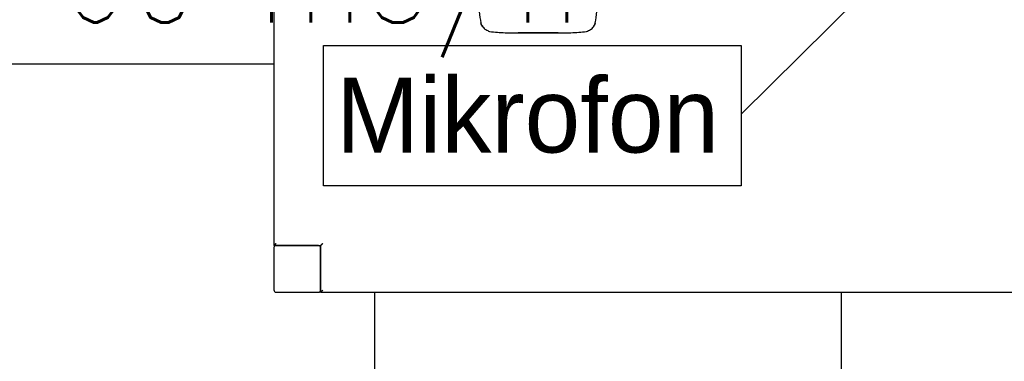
# Model space of a CAD drawing. Header units: centimetres. Extents: x -1062 to 5388, y 1642 to 2943.
# Tile 38 of 90: x -324 to -229, y 2451 to 2484. Entities that reach past the tile are written whole.
import ezdxf
from ezdxf.enums import TextEntityAlignment as Align

# ---------------------------------------------------------------- set-up
doc = ezdxf.new("R2010")
doc.units = ezdxf.units.CM
doc.layers.add('M-TEXT-n', color=5, linetype='Continuous', lineweight=9)
for name, color, linetype in [('M-XREF', 252, 'Continuous'), ('XREF$0$Meble', 8, 'Continuous'), ('XREF$0$Notatki tekstowe', 8, 'Continuous'), ('XREF$0$Notatki tekstowe-1', 8, 'Continuous'), ('XREF$0$Wyposażenie elektryczne', 8, 'Continuous')]:
    doc.layers.add(name, color=color, linetype=linetype)
doc.styles.add('RomanS', font='romans.shx')
doc.styles.add('XREF$0$Arial', font='txt', dxfattribs={"height": 7.2})

# ---------------------------------------------------------------- blocks, each defined once
blk = doc.blocks.new('XREF$0$Bimroom_Collection_Dining_Chair_2022 - Dining Chair-775751-Aranżacja_01')
at = {"layer": 'XREF$0$Meble'}
for p, q in [((-22.5, 9.507), (-22.5, -17)), ((22.5, -17), (22.5, 9.507)), ((-22.5, -17), (-18, -17)), ((-18.2, -17), (-22.3, -17)), ((-18, -17), (-18, -20.677)), ((18, -17), (22.5, -17)), ((18, -20.677), (18, -17)), ((22.3, -17), (18.2, -17)), ((-22.5, -17.2), (-22.5, -23.696)), ((-18, -23.696), (-18, -17.2)), ((18, -17.2), (18, -23.696)), ((22.5, -23.696), (22.5, -17.2)), ((22.5, -17.2), (22.5, -23.696)), ((18, -20.674), (-18, -20.674)), ((-18, -20.674), (-18, -20.677)), ((-18, -23.696), (-18, -20.677)), ((18, -20.677), (18, -20.674)), ((18, -20.677), (18, -23.696)), ((-22.5, -21.3), (-22.5, -23.696)), ((22.5, -23.696), (22.5, -21.3)), ((-22.5, -27.712), (-22.5, -23.696)), ((-22.3, -23.5), (-18.2, -23.5)), ((-18, -23.696), (-18, -27.712)), ((18, -27.712), (18, -23.696)), ((18.2, -23.5), (22.3, -23.5)), ((22.5, -23.696), (22.5, -27.712)), ((-18, -26.498), (-18, -24.42)), ((18, -24.42), (18, -26.498)), ((-18, -26.67), (18, -26.67)), ((-22.5, -27.712), (-22.5, -27.8)), ((-22.5, -27.712), (-22.5, -27.8)), ((-18.2, -27.908), (-22.3, -27.908)), ((-18.2, -28), (-22.3, -28)), ((-18, -27.8), (-18, -27.712)), ((18, -27.712), (18, -27.8)), ((18, -27.712), (18, -27.8)), ((22.3, -27.908), (18.2, -27.908)), ((22.3, -28), (18.2, -28)), ((22.5, -27.8), (22.5, -27.712))]:
    blk.add_line(p, q, dxfattribs=at)
for centre, start, end in [((-22.3, -17.2), 115.71429, 180), ((-22.3, -17.2), 115.71429, 180), ((-22.3, -17.2), 90, 102.85714), ((-18.2, -17.2), 77.14286, 90), ((-18.2, -17.2), 77.14286, 90), ((-18.2, -17.2), 0, 64.28571), ((-18.2, -17.2), 360, 64.28571), ((18.2, -17.2), 115.71429, 180), ((18.2, -17.2), 115.71429, 180), ((18.2, -17.2), 90, 102.85714), ((18.2, -17.2), 90, 102.85714), ((22.3, -17.2), 77.14286, 90), ((22.3, -17.2), 0, 64.28571), ((22.3, -17.2), 0, 64.28571), ((-22.3, -21.3), 192.85714, 218.57143), ((-22.3, -21.3), 192.85714, 218.57143), ((-18.2, -21.3), 321.42857, 0), ((-18.2, -21.3), 321.42857, 347.14286), ((18.2, -21.3), 192.85714, 218.57143), ((18.2, -21.3), 192.85714, 218.57143), ((22.3, -21.3), 321.42857, 0), ((22.3, -21.3), 321.42857, 0), ((-22.3, -27.8), 180, 270), ((-18.2, -27.8), 270, 0), ((18.2, -27.8), 180, 270), ((22.3, -27.8), 270, 0)]:
    blk.add_arc(centre, 0.2, start, end, dxfattribs=at)
for points, knots in [([(-22.3, -16.8), (-22.318, -16.817), (-22.344, -16.844), (-22.377, -16.877), (-22.396, -16.896), (-22.411, -16.911), (-22.425, -16.925), (-22.442, -16.942), (-22.459, -16.959), (-22.474, -16.974), (-22.485, -16.985), (-22.497, -16.997), (-22.5, -17), (-22.5, -17)], [0, 0, 0, 0, 0.166667, 0.25, 0.333333, 0.375, 0.416667, 0.5, 0.583333, 0.666667, 0.75, 0.833333, 1, 1, 1, 1]), ([(-17.8, -16.8), (-17.817, -16.818), (-17.844, -16.844), (-17.877, -16.877), (-17.896, -16.896), (-17.911, -16.911), (-17.925, -16.925), (-17.942, -16.942), (-17.959, -16.959), (-17.974, -16.974), (-17.985, -16.985), (-17.997, -16.997), (-18, -17), (-18, -17)], [0, 0, 0, 0, 0.166667, 0.25, 0.333333, 0.375, 0.416667, 0.5, 0.583333, 0.666667, 0.75, 0.833333, 1, 1, 1, 1]), ([(17.8, -16.8), (17.818, -16.817), (17.844, -16.844), (17.877, -16.877), (17.896, -16.896), (17.911, -16.911), (17.925, -16.925), (17.942, -16.942), (17.959, -16.959), (17.974, -16.974), (17.985, -16.985), (17.997, -16.997), (18, -17), (18, -17)], [0, 0, 0, 0, 0.166667, 0.25, 0.333333, 0.375, 0.416667, 0.5, 0.583333, 0.666667, 0.75, 0.833333, 1, 1, 1, 1]), ([(22.3, -16.8), (22.317, -16.818), (22.344, -16.844), (22.377, -16.877), (22.396, -16.896), (22.411, -16.911), (22.425, -16.925), (22.442, -16.942), (22.459, -16.959), (22.474, -16.974), (22.485, -16.985), (22.497, -16.997), (22.5, -17), (22.5, -17)], [0, 0, 0, 0, 0.166667, 0.25, 0.333333, 0.375, 0.416667, 0.5, 0.583333, 0.666667, 0.75, 0.833333, 1, 1, 1, 1]), ([(-22.5, -23.696), (-22.5, -23.673), (-22.492, -23.63), (-22.463, -23.577), (-22.425, -23.541), (-22.374, -23.51), (-22.33, -23.5), (-22.3, -23.5)], [-1, -1, -1, -1, -0.785714, -0.571429, -0.428571, -0.285714, 0, 0, 0, 0]), ([(-18.2, -23.5), (-18.177, -23.5), (-18.133, -23.507), (-18.08, -23.536), (-18.043, -23.572), (-18.01, -23.622), (-18, -23.666), (-18, -23.696)], [-1, -1, -1, -1, -0.785714, -0.571429, -0.428571, -0.285714, 0, 0, 0, 0]), ([(18, -23.696), (18, -23.673), (18.008, -23.63), (18.037, -23.577), (18.075, -23.541), (18.126, -23.51), (18.17, -23.5), (18.2, -23.5)], [-1, -1, -1, -1, -0.785714, -0.571429, -0.428571, -0.285714, 0, 0, 0, 0]), ([(22.3, -23.5), (22.323, -23.5), (22.367, -23.507), (22.42, -23.536), (22.457, -23.572), (22.49, -23.622), (22.5, -23.666), (22.5, -23.696)], [-1, -1, -1, -1, -0.785714, -0.571429, -0.428571, -0.285714, 0, 0, 0, 0]), ([(-22.3, -27.908), (-22.323, -27.908), (-22.367, -27.901), (-22.42, -27.872), (-22.457, -27.836), (-22.49, -27.786), (-22.5, -27.742), (-22.5, -27.712)], [-1, -1, -1, -1, -0.785714, -0.571429, -0.428571, -0.285714, 0, 0, 0, 0]), ([(-18, -27.712), (-18, -27.735), (-18.008, -27.778), (-18.037, -27.831), (-18.075, -27.867), (-18.126, -27.898), (-18.17, -27.908), (-18.2, -27.908)], [-1, -1, -1, -1, -0.785714, -0.571429, -0.428571, -0.285714, 0, 0, 0, 0]), ([(18.2, -27.908), (18.177, -27.908), (18.133, -27.901), (18.08, -27.872), (18.043, -27.836), (18.01, -27.786), (18, -27.742), (18, -27.712)], [-1, -1, -1, -1, -0.785714, -0.571429, -0.428571, -0.285714, 0, 0, 0, 0]), ([(22.5, -27.712), (22.5, -27.735), (22.492, -27.778), (22.463, -27.831), (22.425, -27.867), (22.374, -27.898), (22.33, -27.908), (22.3, -27.908)], [-1, -1, -1, -1, -0.785714, -0.571429, -0.428571, -0.285714, 0, 0, 0, 0])]:
    blk.add_open_spline(points, degree=3, knots=knots, dxfattribs=at)
blk = doc.blocks.new('XREF$0$Blocks_iMac_F00817EN - Unique-593891-Aranżacja_01')
at = {"layer": 'XREF$0$Wyposażenie elektryczne'}
for p, q in [((32.997, -12.14), (32.997, -11.093)), ((32.997, -14.95), (32.997, -12.14)), ((32.997, -15.997), (32.997, -14.95))]:
    blk.add_line(p, q, dxfattribs=at)
for points in [[(32.056, -8.042), (31.695, -7.96), (30.97, -7.851), (29.856, -7.851), (29.132, -7.96), (28.772, -8.042)], [(32.056, -8.042), (32.094, -8.051), (32.168, -8.072), (32.239, -8.101), (32.274, -8.118)], [(32.428, -8.212), (32.374, -8.172), (32.256, -8.102), (32.125, -8.058), (32.056, -8.042)], [(32.056, -8.042), (32.125, -8.058), (32.256, -8.102), (32.373, -8.172), (32.427, -8.212)], [(32.691, -8.503), (32.657, -8.446), (32.58, -8.342), (32.432, -8.207), (32.255, -8.102), (32.125, -8.058), (32.056, -8.042)], [(32.44, -8.221), (32.389, -8.182), (32.333, -8.147), (32.274, -8.118)], [(32.876, -8.879), (32.85, -8.814), (32.794, -8.686), (32.727, -8.563), (32.691, -8.503)], [(32.056, -19.047), (32.125, -19.031), (32.255, -18.987), (32.432, -18.882), (32.58, -18.747), (32.657, -18.643), (32.691, -18.586)], [(32.056, -19.047), (32.125, -19.031), (32.256, -18.987), (32.373, -18.917), (32.427, -18.877)], [(32.427, -18.877), (32.373, -18.917), (32.255, -18.987), (32.125, -19.031), (32.056, -19.047)], [(32.274, -18.97), (32.239, -18.987), (32.168, -19.017), (32.094, -19.038), (32.056, -19.047)], [(32.274, -18.97), (32.333, -18.941), (32.389, -18.907), (32.44, -18.868)], [(32.691, -18.586), (32.727, -18.525), (32.794, -18.402), (32.85, -18.275), (32.876, -18.21)], [(28.772, -19.047), (29.132, -19.129), (29.856, -19.237), (30.97, -19.238), (31.695, -19.129), (32.056, -19.047)]]:
    blk.add_open_spline(points, degree=3, dxfattribs=at)
for points, knots in [([(32.876, -18.21), (32.905, -17.965), (32.951, -17.47), (32.997, -16.707), (33.001, -16.059), (32.995, -15.535), (32.992, -15.139), (32.99, -14.742), (32.985, -14.211), (32.979, -13.544), (32.985, -12.878), (32.99, -12.347), (32.992, -11.949), (32.995, -11.554), (33.001, -11.029), (32.997, -10.381), (32.951, -9.619), (32.904, -9.123), (32.876, -8.879)], [0, 0, 0, 0, 0.083333, 0.166667, 0.25, 0.291667, 0.333333, 0.375, 0.416667, 0.5, 0.583333, 0.625, 0.666667, 0.708333, 0.75, 0.833333, 0.916667, 1, 1, 1, 1]), ([(32.995, -13.543), (32.995, -13.256), (32.998, -12.826), (33, -12.255), (32.997, -11.899), (32.996, -11.687), (32.995, -11.617)], [0.5, 0.5, 0.5, 0.5, 0.5833333, 0.625, 0.6666667, 0.6874323, 0.6874323, 0.6874323, 0.6874323]), ([(32.995, -11.618), (32.996, -11.689), (32.997, -11.901), (33, -12.257), (32.998, -12.828), (32.995, -13.258), (32.995, -13.545)], [0.3125011, 0.3125011, 0.3125011, 0.3125011, 0.3333333, 0.375, 0.4166667, 0.5, 0.5, 0.5, 0.5]), ([(32.995, -15.471), (32.996, -15.4), (32.997, -15.187), (33, -14.831), (32.998, -14.26), (32.995, -13.83), (32.995, -13.543)], [0.3124442, 0.3124442, 0.3124442, 0.3124442, 0.3333333, 0.375, 0.4166667, 0.5, 0.5, 0.5, 0.5]), ([(32.995, -13.545), (32.995, -13.832), (32.998, -14.262), (33, -14.833), (32.997, -15.188), (32.996, -15.401), (32.995, -15.472)], [0.5, 0.5, 0.5, 0.5, 0.5833333, 0.625, 0.6666667, 0.687538, 0.687538, 0.687538, 0.687538])]:
    blk.add_open_spline(points, degree=3, knots=knots, dxfattribs=at)
blk = doc.blocks.new('XREF$0$Bimroom_Collection_Dining_Chair_2022 - Dining Chair-V2-Aranżacja_01')
at = {"layer": 'XREF$0$Meble'}
for p, q in [((-22.5, 27.8), (-22.5, 27.712)), ((-22.5, 27.8), (-22.5, 27.712)), ((-22.5, 23.696), (-22.5, 27.712)), ((-22.3, 28), (-18.2, 28)), ((-22.3, 27.908), (-18.2, 27.908)), ((-18, 27.712), (-18, 27.8)), ((-18, 27.712), (-18, 23.696)), ((18, 27.8), (18, 27.712)), ((18, 27.8), (18, 27.712)), ((18, 23.696), (18, 27.712)), ((18.2, 28), (22.3, 28)), ((18.2, 27.908), (22.3, 27.908)), ((22.5, 27.712), (22.5, 27.8)), ((22.5, 27.712), (22.5, 23.696)), ((18, 26.67), (-18, 26.67)), ((-18, 24.42), (-18, 26.498)), ((18, 26.498), (18, 24.42)), ((-22.5, 23.696), (-22.5, 17.2)), ((-22.5, 23.696), (-22.5, 21.3)), ((-18.2, 23.5), (-22.3, 23.5)), ((-18, 20.677), (-18, 23.696)), ((-18, 17.2), (-18, 23.696)), ((18, 23.696), (18, 20.677)), ((18, 23.696), (18, 17.2)), ((22.3, 23.5), (18.2, 23.5)), ((22.5, 17.2), (22.5, 23.696)), ((22.5, 23.696), (22.5, 17.2)), ((22.5, 21.3), (22.5, 23.696)), ((-18, 20.677), (-18, 20.674)), ((-18, 20.677), (-18, 17)), ((-18, 20.674), (18, 20.674)), ((18, 20.674), (18, 20.677)), ((18, 17), (18, 20.677)), ((-18, 17), (-22.5, 17)), ((-22.5, 17), (-22.5, -15.012)), ((-22.3, 17), (-18.2, 17)), ((22.5, 17), (18, 17)), ((18.2, 17), (22.3, 17)), ((22.5, -15.007), (22.5, 17))]:
    blk.add_line(p, q, dxfattribs=at)
for centre, start, end in [((-22.3, 27.8), 90, 180), ((-18.2, 27.8), 360, 90), ((18.2, 27.8), 90, 180), ((22.3, 27.8), 360, 90), ((-22.3, 21.3), 141.42857, 167.14286), ((-22.3, 21.3), 141.42857, 167.14286), ((-18.2, 21.3), 0, 38.57143), ((-18.2, 21.3), 12.85714, 38.57143), ((18.2, 21.3), 141.42857, 167.14286), ((18.2, 21.3), 141.42857, 167.14286), ((22.3, 21.3), 0, 38.57143), ((22.3, 21.3), 0, 38.57143), ((-22.3, 17.2), 180, 244.28571), ((-22.3, 17.2), 180, 244.28571), ((-18.2, 17.2), 295.71429, 0), ((-18.2, 17.2), 295.71429, 0), ((18.2, 17.2), 180, 244.28571), ((18.2, 17.2), 180, 244.28571), ((22.3, 17.2), 295.71429, 360), ((22.3, 17.2), 295.71429, 0), ((-22.3, 17.2), 257.14286, 270), ((-18.2, 17.2), 270, 282.85714), ((-18.2, 17.2), 270, 282.85714), ((18.2, 17.2), 257.14286, 270), ((18.2, 17.2), 257.14286, 270), ((22.3, 17.2), 270, 282.85714)]:
    blk.add_arc(centre, 0.2, start, end, dxfattribs=at)
for points, knots in [([(-22.5, 27.712), (-22.5, 27.735), (-22.492, 27.778), (-22.463, 27.831), (-22.425, 27.867), (-22.374, 27.898), (-22.33, 27.908), (-22.3, 27.908)], [-1, -1, -1, -1, -0.785714, -0.571429, -0.428571, -0.285714, 0, 0, 0, 0]), ([(-18.2, 27.908), (-18.177, 27.908), (-18.133, 27.901), (-18.08, 27.872), (-18.043, 27.836), (-18.01, 27.786), (-18, 27.742), (-18, 27.712)], [-1, -1, -1, -1, -0.785714, -0.571429, -0.428571, -0.285714, 0, 0, 0, 0]), ([(18, 27.712), (18, 27.735), (18.008, 27.778), (18.037, 27.831), (18.075, 27.867), (18.126, 27.898), (18.17, 27.908), (18.2, 27.908)], [-1, -1, -1, -1, -0.785714, -0.571429, -0.428571, -0.285714, 0, 0, 0, 0]), ([(22.3, 27.908), (22.323, 27.908), (22.367, 27.901), (22.42, 27.872), (22.457, 27.836), (22.49, 27.786), (22.5, 27.742), (22.5, 27.712)], [-1, -1, -1, -1, -0.785714, -0.571429, -0.428571, -0.285714, 0, 0, 0, 0]), ([(-22.3, 23.5), (-22.323, 23.5), (-22.367, 23.507), (-22.42, 23.536), (-22.457, 23.572), (-22.49, 23.622), (-22.5, 23.666), (-22.5, 23.696)], [-1, -1, -1, -1, -0.785714, -0.571429, -0.428571, -0.285714, 0, 0, 0, 0]), ([(-18, 23.696), (-18, 23.673), (-18.008, 23.63), (-18.037, 23.578), (-18.075, 23.541), (-18.126, 23.51), (-18.17, 23.5), (-18.2, 23.5)], [-1, -1, -1, -1, -0.785714, -0.571429, -0.428571, -0.285714, 0, 0, 0, 0]), ([(18.2, 23.5), (18.177, 23.5), (18.133, 23.507), (18.08, 23.536), (18.043, 23.572), (18.01, 23.622), (18, 23.666), (18, 23.696)], [-1, -1, -1, -1, -0.785714, -0.571429, -0.428571, -0.285714, 0, 0, 0, 0]), ([(22.5, 23.696), (22.5, 23.673), (22.492, 23.63), (22.463, 23.578), (22.425, 23.541), (22.374, 23.51), (22.33, 23.5), (22.3, 23.5)], [-1, -1, -1, -1, -0.785714, -0.571429, -0.428571, -0.285714, 0, 0, 0, 0]), ([(-22.5, 17), (-22.5, 17), (-22.497, 16.997), (-22.485, 16.985), (-22.474, 16.974), (-22.459, 16.959), (-22.442, 16.942), (-22.422, 16.922), (-22.404, 16.904), (-22.389, 16.889), (-22.373, 16.873), (-22.344, 16.844), (-22.318, 16.817), (-22.3, 16.8)], [0, 0, 0, 0, 0.166667, 0.25, 0.333333, 0.416667, 0.5, 0.583333, 0.666667, 0.708333, 0.75, 0.833333, 1, 1, 1, 1]), ([(-18, 17), (-18, 17), (-17.997, 16.997), (-17.985, 16.985), (-17.974, 16.974), (-17.959, 16.959), (-17.942, 16.942), (-17.922, 16.922), (-17.904, 16.904), (-17.889, 16.889), (-17.873, 16.873), (-17.844, 16.844), (-17.817, 16.818), (-17.8, 16.8)], [0, 0, 0, 0, 0.166667, 0.25, 0.333333, 0.416667, 0.5, 0.583333, 0.666667, 0.708333, 0.75, 0.833333, 1, 1, 1, 1]), ([(18, 17), (18, 17), (17.997, 16.997), (17.985, 16.985), (17.974, 16.974), (17.959, 16.959), (17.942, 16.942), (17.922, 16.922), (17.904, 16.904), (17.889, 16.889), (17.873, 16.873), (17.844, 16.844), (17.818, 16.817), (17.8, 16.8)], [0, 0, 0, 0, 0.166667, 0.25, 0.333333, 0.416667, 0.5, 0.583333, 0.666667, 0.708333, 0.75, 0.833333, 1, 1, 1, 1]), ([(22.5, 17), (22.5, 17), (22.497, 16.997), (22.485, 16.985), (22.474, 16.974), (22.459, 16.959), (22.442, 16.942), (22.422, 16.922), (22.404, 16.904), (22.389, 16.889), (22.373, 16.873), (22.344, 16.844), (22.317, 16.818), (22.3, 16.8)], [0, 0, 0, 0, 0.166667, 0.25, 0.333333, 0.416667, 0.5, 0.583333, 0.666667, 0.708333, 0.75, 0.833333, 1, 1, 1, 1])]:
    blk.add_open_spline(points, degree=3, knots=knots, dxfattribs=at)
blk = doc.blocks.new('XREF$0$Bimroom_Collection_Dining_Table_2022 - Dining Table-499016-Aranżacja_01')
at = {"layer": 'XREF$0$Meble'}
for p, q in [((105.5, 45), (-100, 45)), ((105.5, 40.5), (105.5, 45)), ((105.5, 44.8), (105.5, 40.7)), ((109.8, 45), (105.7, 45)), ((110, 40.7), (110, 44.8)), ((110, 40.5), (105.5, 40.5)), ((105.7, 40.5), (109.8, 40.5)), ((110, -40.5), (110, 40.5))]:
    blk.add_line(p, q, dxfattribs=at)
for centre, start, end in [((105.7, 44.8), 90, 180), ((105.7, 44.8), 150, 165), ((105.7, 44.8), 90, 120), ((109.8, 44.8), 0, 90), ((109.8, 44.8), 60, 90), ((109.8, 44.8), 15, 30), ((105.7, 40.7), 180, 270), ((105.7, 40.7), 195, 270), ((109.8, 40.7), 270, 0), ((109.8, 40.7), 270, 300), ((109.8, 40.7), 315, 0)]:
    blk.add_arc(centre, 0.2, start, end, dxfattribs=at)
for points, knots in [([(105.5, 45), (105.5, 45), (105.497, 44.997), (105.485, 44.985), (105.474, 44.974), (105.459, 44.959), (105.442, 44.942), (105.425, 44.925), (105.411, 44.911), (105.396, 44.896), (105.377, 44.877), (105.344, 44.844), (105.318, 44.817), (105.3, 44.8)], [-1, -1, -1, -1, -0.833333, -0.75, -0.666667, -0.583333, -0.5, -0.416667, -0.375, -0.333333, -0.25, -0.166667, 0, 0, 0, 0]), ([(105.3, 40.3), (105.317, 40.318), (105.344, 40.344), (105.377, 40.377), (105.396, 40.396), (105.411, 40.411), (105.425, 40.425), (105.442, 40.442), (105.459, 40.459), (105.474, 40.474), (105.485, 40.485), (105.497, 40.497), (105.5, 40.5), (105.5, 40.5)], [0, 0, 0, 0, 0.166667, 0.25, 0.333333, 0.375, 0.416667, 0.5, 0.583333, 0.666667, 0.75, 0.833333, 1, 1, 1, 1]), ([(109.8, 40.3), (109.818, 40.317), (109.844, 40.344), (109.877, 40.377), (109.896, 40.396), (109.911, 40.411), (109.925, 40.425), (109.942, 40.442), (109.959, 40.459), (109.974, 40.474), (109.985, 40.485), (109.997, 40.497), (110, 40.5), (110, 40.5)], [0, 0, 0, 0, 0.166667, 0.25, 0.333333, 0.375, 0.416667, 0.5, 0.583333, 0.666667, 0.75, 0.833333, 1, 1, 1, 1])]:
    blk.add_open_spline(points, degree=3, knots=knots, dxfattribs=at)
blk = doc.blocks.new('XREF')
at = {"layer": 'XREF$0$Notatki tekstowe'}
blk.add_line((-235.195, 2494.029), (-254.2, 2475.248), dxfattribs=at)
at = {"layer": 'XREF$0$Notatki tekstowe', "flags": 128}
blk.add_lwpolyline([(-294.44, 2481.844), (-254.2, 2481.844), (-254.2, 2468.324), (-294.44, 2468.324)], close=True, dxfattribs=at)
at = {"layer": 'XREF$0$Meble'}
for name, p, rotation in [('XREF$0$Bimroom_Collection_Dining_Table_2022 - Dining Table-499016-Aranżacja_01', (-189.22, 2503.076), 180), ('XREF$0$Bimroom_Collection_Dining_Chair_2022 - Dining Chair-775751-Aranżacja_01', (-308.72, 2502.576), 270.0000000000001), ('XREF$0$Bimroom_Collection_Dining_Chair_2022 - Dining Chair-V2-Aranżacja_01', (-267.021, 2443.076), 180)]:
    blk.add_blockref(name, p, dxfattribs=dict(at, rotation=rotation))
at = {"layer": 'XREF$0$Wyposażenie elektryczne', "rotation": 269.9999999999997}
blk.add_blockref('XREF$0$Blocks_iMac_F00817EN - Unique-593891-Aranżacja_01', (-260.22, 2516.076), dxfattribs=at)
at = {"layer": 'XREF$0$Notatki tekstowe-1', "insert": (-293.24, 2478.738), "char_height": 7.2, "width": 38.2184, "attachment_point": 1, "line_spacing_factor": 0.936439, "style": 'XREF$0$Arial'}
blk.add_mtext('\\pxt7.05556,14.11111,21.16667,28.22222,35.27778,42.33333,49.38889,56.44444,63.5,70.55556,77.61111,84.66667,91.72222,98.77778,105.83333,112.88889,119.94444,127,134.05556,141.11111,148.16667,155.22222,162.27778,169.33333,176.38889,183.44444,190.5,197.55556,204.61111,211.66667,218.72222,225.77778;{Mikrofon}', dxfattribs=at)

msp = doc.modelspace()

# ---------------------------------------------------------------- block references
at = {"layer": 'M-XREF'}
msp.add_blockref('XREF', (0, 0), dxfattribs=at)

# ---------------------------------------------------------------- texts
at = {"layer": 'M-TEXT-n', "style": 'RomanS', "width": 0.8}
msp.add_text('-60 m3/h', height=10, dxfattribs=at).set_placement((-299.279, 2484.065), align=Align.CENTER)

doc.saveas('drawing.dxf')
